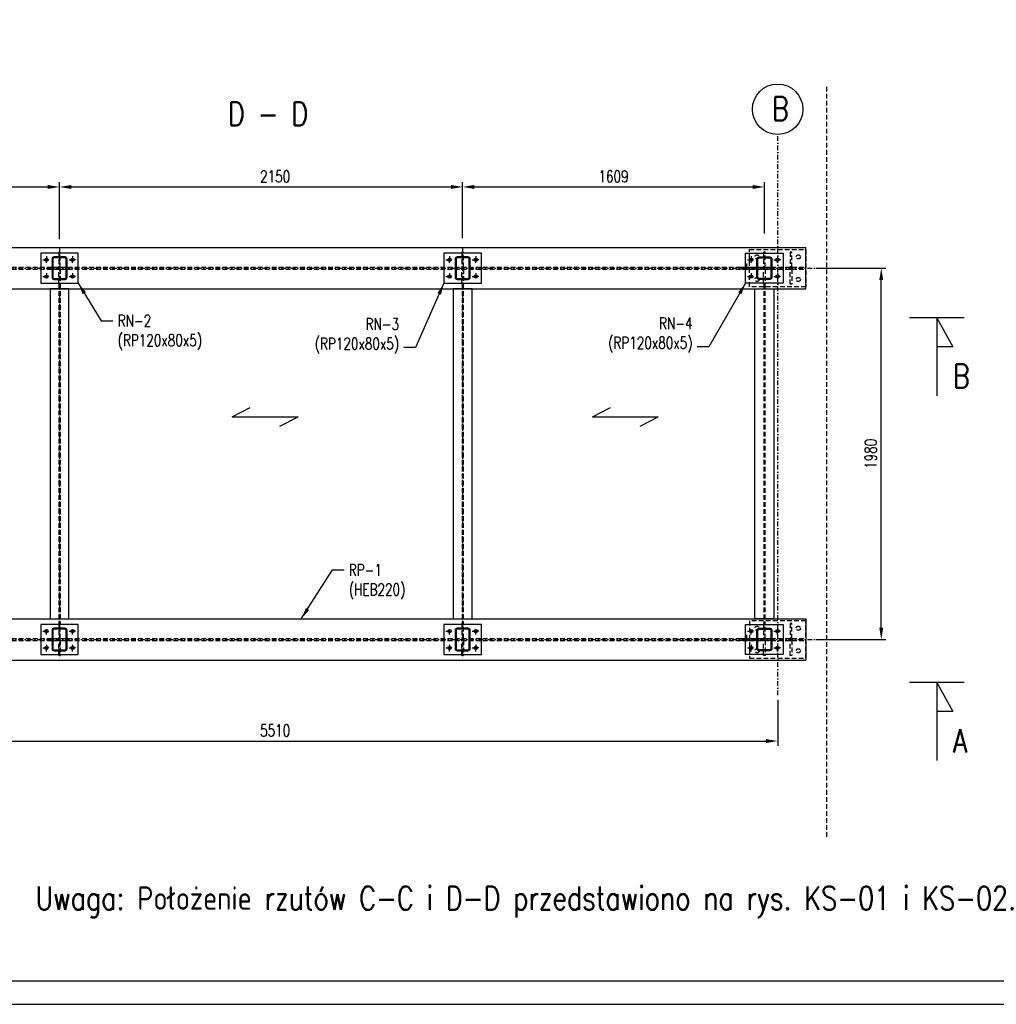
# Model space of a CAD drawing. Header units: centimetres. Extents: x 686402 to 1830517, y -1283654 to -666360.
# Tile 31 of 35: x 1788971 to 1794179, y -1033108 to -1027858. Entities that reach past the tile are written whole.
import ezdxf

# ---------------------------------------------------------------- set-up
doc = ezdxf.new("R2010")
doc.units = ezdxf.units.CM
doc.header["$LTSCALE"] = 50
doc.header["$MEASUREMENT"] = 0
doc.linetypes.add('DASHDOT', pattern=[1, 0.5, -0.25, 0, -0.25])
doc.linetypes.add('DASHED', pattern=[0.75, 0.5, -0.25])
for name, color, linetype in [('0-Ramki', 2, 'Continuous'), ('k_stal_niewid', 4, 'DASHED'), ('k_stal_osie', 1, 'DASHDOT'), ('k_stal_otwory', 1, 'DASHDOT'), ('k_stal_przekroj', 3, 'Continuous'), ('k_stal_widok', 7, 'Continuous'), ('k_stal_wymiary', 3, 'Continuous')]:
    doc.layers.add(name, color=color, linetype=linetype)
doc.styles.add('MSE-200', font='romans.shx', dxfattribs={"width": 0.8, "height": 40})
doc.styles.add('TXT3', font='romans.shx', dxfattribs={"width": 0.75})
doc.dimstyles.new('Skala_1_25', dxfattribs={"dimscale": 25, "dimtxt": 2.5, "dimasz": 2.5, "dimexe": 1, "dimexo": 1, "dimgap": 1, "dimtad": 1, "dimdec": 0, "dimzin": 0, "dimdsep": 46, "dimtxsty": 'TXT3', "dimcen": 2.5, "dimadec": 0, "dimazin": 0, "dimtfac": 1, "dimtdec": 0, "dimtmove": 0, "dimatfit": 3, "dimfxl": 0, "dimtolj": 1, "dimtzin": 0, "dimarcsym": 0})

# ---------------------------------------------------------------- blocks, each defined once
blk = doc.blocks.new('*D1225')
at = {"layer": 'Defpoints', "color": 0}
for p in [(1793193.2, -1029183.1), (1793565.5, -1029183.1), (1793193.2, -1031163.1)]:
    blk.add_point(p, dxfattribs=at)
at = {"layer": 'k_stal_wymiary', "color": 0, "lineweight": -2}
for p, q in [((1793218.2, -1029183.1), (1793590.5, -1029183.1)), ((1793565.5, -1031100.6), (1793565.5, -1029245.6)), ((1793218.2, -1031163.1), (1793590.5, -1031163.1))]:
    blk.add_line(p, q, dxfattribs=at)
at = {"layer": 'k_stal_wymiary', "color": 0}
for points in [[(1793555.1, -1029245.6), (1793575.9, -1029245.6), (1793565.5, -1029183.1)], [(1793555.1, -1031100.6), (1793575.9, -1031100.6), (1793565.5, -1031163.1)]]:
    blk.add_solid(points, dxfattribs=at)
at = {"layer": 'k_stal_wymiary', "color": 0, "insert": (1793509.3, -1030173.1), "char_height": 62.5, "attachment_point": 5, "rotation": 90, "style": 'TXT3'}
blk.add_mtext('\\A1;1980', dxfattribs=at)
blk = doc.blocks.new('*D1226')
at = {"layer": 'Defpoints', "color": 0}
for p in [(1787503.2, -1031466.3), (1793013.2, -1031459.9), (1793013.2, -1031704.5)]:
    blk.add_point(p, dxfattribs=at)
at = {"layer": 'k_stal_wymiary', "color": 0, "lineweight": -2}
for p, q in [((1787503.2, -1031491.3), (1787503.2, -1031729.5)), ((1793013.2, -1031484.9), (1793013.2, -1031729.5)), ((1787565.7, -1031704.5), (1792950.7, -1031704.5))]:
    blk.add_line(p, q, dxfattribs=at)
at = {"layer": 'k_stal_wymiary', "color": 0}
for points in [[(1787565.7, -1031694.1), (1787565.7, -1031714.9), (1787503.2, -1031704.5)], [(1792950.7, -1031694.1), (1792950.7, -1031714.9), (1793013.2, -1031704.5)]]:
    blk.add_solid(points, dxfattribs=at)
at = {"layer": 'k_stal_wymiary', "color": 0, "insert": (1790333.2, -1031648.3), "char_height": 62.5, "attachment_point": 5, "style": 'TXT3'}
blk.add_mtext('\\A1;5510', dxfattribs=at)
blk = doc.blocks.new('*D1227')
at = {"layer": 'Defpoints', "color": 0}
for p in [(1791333.2, -1028750.1), (1791333.2, -1029048.3), (1789183.2, -1029053.1)]:
    blk.add_point(p, dxfattribs=at)
at = {"layer": 'k_stal_wymiary', "color": 0, "lineweight": -2}
for p, q in [((1789183.2, -1029028.1), (1789183.2, -1028725.1)), ((1791333.2, -1029023.3), (1791333.2, -1028725.1)), ((1789245.7, -1028750.1), (1791270.7, -1028750.1))]:
    blk.add_line(p, q, dxfattribs=at)
at = {"layer": 'k_stal_wymiary', "color": 0}
for points in [[(1789245.7, -1028739.7), (1789245.7, -1028760.6), (1789183.2, -1028750.1)], [(1791270.7, -1028739.7), (1791270.7, -1028760.6), (1791333.2, -1028750.1)]]:
    blk.add_solid(points, dxfattribs=at)
at = {"layer": 'k_stal_wymiary', "color": 0, "insert": (1790333.2, -1028693.9), "char_height": 62.5, "attachment_point": 5, "style": 'TXT3'}
blk.add_mtext('\\A1;2150', dxfattribs=at)
blk = doc.blocks.new('*D1250')
at = {"layer": 'Defpoints', "color": 0}
for p in [(1789183.2, -1028750.1), (1787574.2, -1029043.3), (1789183.2, -1029028.1)]:
    blk.add_point(p, dxfattribs=at)
at = {"layer": 'k_stal_wymiary', "color": 0, "lineweight": -2}
for p, q in [((1787574.2, -1029018.3), (1787574.2, -1028725.1)), ((1789183.2, -1029003.1), (1789183.2, -1028725.1)), ((1787636.7, -1028750.1), (1789120.7, -1028750.1))]:
    blk.add_line(p, q, dxfattribs=at)
at = {"layer": 'k_stal_wymiary', "color": 0}
for points in [[(1787636.7, -1028739.7), (1787636.7, -1028760.6), (1787574.2, -1028750.1)], [(1789120.7, -1028739.7), (1789120.7, -1028760.6), (1789183.2, -1028750.1)]]:
    blk.add_solid(points, dxfattribs=at)
at = {"layer": 'k_stal_wymiary', "color": 0, "insert": (1788378.7, -1028693.9), "char_height": 62.5, "attachment_point": 5, "style": 'TXT3'}
blk.add_mtext('\\A1;1609', dxfattribs=at)
blk = doc.blocks.new('*D1251')
at = {"layer": 'Defpoints', "color": 0}
for p in [(1792942.2, -1028750.1), (1791333.2, -1029023.3), (1792942.2, -1029023.3)]:
    blk.add_point(p, dxfattribs=at)
at = {"layer": 'k_stal_wymiary', "color": 0, "lineweight": -2}
for p, q in [((1791333.2, -1028998.3), (1791333.2, -1028725.1)), ((1792942.2, -1028998.3), (1792942.2, -1028725.1)), ((1791395.7, -1028750.1), (1792879.7, -1028750.1))]:
    blk.add_line(p, q, dxfattribs=at)
at = {"layer": 'k_stal_wymiary', "color": 0}
for points in [[(1791395.7, -1028739.7), (1791395.7, -1028760.6), (1791333.2, -1028750.1)], [(1792879.7, -1028739.7), (1792879.7, -1028760.6), (1792942.2, -1028750.1)]]:
    blk.add_solid(points, dxfattribs=at)
at = {"layer": 'k_stal_wymiary', "color": 0, "insert": (1792137.7, -1028693.9), "char_height": 62.5, "attachment_point": 5, "style": 'TXT3'}
blk.add_mtext('\\A1;1609', dxfattribs=at)

msp = doc.modelspace()

# ---------------------------------------------------------------- hatches: boundary and pattern name
at = {"layer": 'k_stal_przekroj'}
h = msp.add_hatch(dxfattribs=at)
h.set_pattern_fill('ANSI31', color=256, scale=25, style=0)
h.set_pattern_definition([(45, (35485.7193, 32006.4287), (-2.209708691, 2.209708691), [])])
h.paths.add_polyline_path([(1789213.2, -1029123.1), (1789183.2, -1029123.1), (1789183.2, -1029128.1), (1789213.2, -1029128.1, -0.414214), (1789218.2, -1029133.1), (1789218.2, -1029177.1), (1789223.2, -1029177.1), (1789223.2, -1029133.1, 0.414214)])
h.paths.add_polyline_path([(1789183.2, -1029123.1), (1789153.2, -1029123.1, 0.414214), (1789143.2, -1029133.1), (1789143.2, -1029177.1), (1789148.2, -1029177.1), (1789148.2, -1029133.1, -0.414214), (1789153.2, -1029128.1), (1789183.2, -1029128.1)])
h.paths.add_polyline_path([(1789148.2, -1029177.1), (1789143.2, -1029177.1), (1789143.2, -1029183.1), (1789148.2, -1029183.1)])
h.paths.add_polyline_path([(1789148.2, -1029183.1), (1789143.2, -1029183.1), (1789143.2, -1029189.1), (1789148.2, -1029189.1)])
h.paths.add_polyline_path([(1789148.2, -1029189.1), (1789143.2, -1029189.1), (1789143.2, -1029233.1, 0.414214), (1789153.2, -1029243.1), (1789183.2, -1029243.1), (1789183.2, -1029238.1), (1789153.2, -1029238.1, -0.414214), (1789148.2, -1029233.1)])
h.paths.add_polyline_path([(1789223.2, -1029233.1), (1789223.2, -1029189.1), (1789218.2, -1029189.1), (1789218.2, -1029233.1, -0.414214), (1789213.2, -1029238.1), (1789183.2, -1029238.1), (1789183.2, -1029243.1), (1789213.2, -1029243.1, 0.414214)])
h.paths.add_polyline_path([(1789223.2, -1029183.1), (1789218.2, -1029183.1), (1789218.2, -1029189.1), (1789223.2, -1029189.1)])
h.paths.add_polyline_path([(1789223.2, -1029177.1), (1789218.2, -1029177.1), (1789218.2, -1029183.1), (1789223.2, -1029183.1)])
h = msp.add_hatch(dxfattribs=at)
h.set_pattern_fill('ANSI31', color=256, scale=25, style=0)
h.set_pattern_definition([(45, (37635.7193, 32006.4287), (-2.209708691, 2.209708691), [])])
h.paths.add_polyline_path([(1791363.2, -1029123.1), (1791333.2, -1029123.1), (1791333.2, -1029128.1), (1791363.2, -1029128.1, -0.414214), (1791368.2, -1029133.1), (1791368.2, -1029177.1), (1791373.2, -1029177.1), (1791373.2, -1029133.1, 0.414214)])
h.paths.add_polyline_path([(1791333.2, -1029123.1), (1791303.2, -1029123.1, 0.414214), (1791293.2, -1029133.1), (1791293.2, -1029177.1), (1791298.2, -1029177.1), (1791298.2, -1029133.1, -0.414214), (1791303.2, -1029128.1), (1791333.2, -1029128.1)])
h.paths.add_polyline_path([(1791298.2, -1029177.1), (1791293.2, -1029177.1), (1791293.2, -1029183.1), (1791298.2, -1029183.1)])
h.paths.add_polyline_path([(1791298.2, -1029183.1), (1791293.2, -1029183.1), (1791293.2, -1029189.1), (1791298.2, -1029189.1)])
h.paths.add_polyline_path([(1791298.2, -1029189.1), (1791293.2, -1029189.1), (1791293.2, -1029233.1, 0.414214), (1791303.2, -1029243.1), (1791333.2, -1029243.1), (1791333.2, -1029238.1), (1791303.2, -1029238.1, -0.414214), (1791298.2, -1029233.1)])
h.paths.add_polyline_path([(1791373.2, -1029233.1), (1791373.2, -1029189.1), (1791368.2, -1029189.1), (1791368.2, -1029233.1, -0.414214), (1791363.2, -1029238.1), (1791333.2, -1029238.1), (1791333.2, -1029243.1), (1791363.2, -1029243.1, 0.414214)])
h.paths.add_polyline_path([(1791373.2, -1029183.1), (1791368.2, -1029183.1), (1791368.2, -1029189.1), (1791373.2, -1029189.1)])
h.paths.add_polyline_path([(1791373.2, -1029177.1), (1791368.2, -1029177.1), (1791368.2, -1029183.1), (1791373.2, -1029183.1)])
h = msp.add_hatch(dxfattribs=at)
h.set_pattern_fill('ANSI31', color=256, scale=25, style=0)
h.set_pattern_definition([(135, (3546639.7193, 32006.4287), (2.209708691, 2.209708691), [])])
h.paths.add_polyline_path([(1792912.2, -1029123.1), (1792942.2, -1029123.1), (1792942.2, -1029128.1), (1792912.2, -1029128.1, 0.414214), (1792907.2, -1029133.1), (1792907.2, -1029177.1), (1792902.2, -1029177.1), (1792902.2, -1029133.1, -0.414214)])
h.paths.add_polyline_path([(1792942.2, -1029123.1), (1792972.2, -1029123.1, -0.414214), (1792982.2, -1029133.1), (1792982.2, -1029177.1), (1792977.2, -1029177.1), (1792977.2, -1029133.1, 0.414214), (1792972.2, -1029128.1), (1792942.2, -1029128.1)])
h.paths.add_polyline_path([(1792977.2, -1029177.1), (1792982.2, -1029177.1), (1792982.2, -1029183.1), (1792977.2, -1029183.1)])
h.paths.add_polyline_path([(1792977.2, -1029183.1), (1792982.2, -1029183.1), (1792982.2, -1029189.1), (1792977.2, -1029189.1)])
h.paths.add_polyline_path([(1792977.2, -1029189.1), (1792982.2, -1029189.1), (1792982.2, -1029233.1, -0.414214), (1792972.2, -1029243.1), (1792942.2, -1029243.1), (1792942.2, -1029238.1), (1792972.2, -1029238.1, 0.414214), (1792977.2, -1029233.1)])
h.paths.add_polyline_path([(1792902.2, -1029233.1), (1792902.2, -1029189.1), (1792907.2, -1029189.1), (1792907.2, -1029233.1, 0.414214), (1792912.2, -1029238.1), (1792942.2, -1029238.1), (1792942.2, -1029243.1), (1792912.2, -1029243.1, -0.414214)])
h.paths.add_polyline_path([(1792902.2, -1029183.1), (1792907.2, -1029183.1), (1792907.2, -1029189.1), (1792902.2, -1029189.1)])
h.paths.add_polyline_path([(1792902.2, -1029177.1), (1792907.2, -1029177.1), (1792907.2, -1029183.1), (1792902.2, -1029183.1)])
h = msp.add_hatch(dxfattribs=at)
h.set_pattern_fill('ANSI31', color=256, scale=25, style=0)
h.set_pattern_definition([(45, (35485.7193, 30026.4287), (-2.209708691, 2.209708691), [])])
h.paths.add_polyline_path([(1789213.2, -1031103.1), (1789183.2, -1031103.1), (1789183.2, -1031108.1), (1789213.2, -1031108.1, -0.414214), (1789218.2, -1031113.1), (1789218.2, -1031157.1), (1789223.2, -1031157.1), (1789223.2, -1031113.1, 0.414214)])
h.paths.add_polyline_path([(1789183.2, -1031103.1), (1789153.2, -1031103.1, 0.414214), (1789143.2, -1031113.1), (1789143.2, -1031157.1), (1789148.2, -1031157.1), (1789148.2, -1031113.1, -0.414214), (1789153.2, -1031108.1), (1789183.2, -1031108.1)])
h.paths.add_polyline_path([(1789148.2, -1031157.1), (1789143.2, -1031157.1), (1789143.2, -1031163.1), (1789148.2, -1031163.1)])
h.paths.add_polyline_path([(1789148.2, -1031163.1), (1789143.2, -1031163.1), (1789143.2, -1031169.1), (1789148.2, -1031169.1)])
h.paths.add_polyline_path([(1789148.2, -1031169.1), (1789143.2, -1031169.1), (1789143.2, -1031213.1, 0.414214), (1789153.2, -1031223.1), (1789183.2, -1031223.1), (1789183.2, -1031218.1), (1789153.2, -1031218.1, -0.414214), (1789148.2, -1031213.1)])
h.paths.add_polyline_path([(1789223.2, -1031213.1), (1789223.2, -1031169.1), (1789218.2, -1031169.1), (1789218.2, -1031213.1, -0.414214), (1789213.2, -1031218.1), (1789183.2, -1031218.1), (1789183.2, -1031223.1), (1789213.2, -1031223.1, 0.414214)])
h.paths.add_polyline_path([(1789223.2, -1031163.1), (1789218.2, -1031163.1), (1789218.2, -1031169.1), (1789223.2, -1031169.1)])
h.paths.add_polyline_path([(1789223.2, -1031157.1), (1789218.2, -1031157.1), (1789218.2, -1031163.1), (1789223.2, -1031163.1)])
h = msp.add_hatch(dxfattribs=at)
h.set_pattern_fill('ANSI31', color=256, scale=25, style=0)
h.set_pattern_definition([(45, (37635.7193, 30026.4287), (-2.209708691, 2.209708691), [])])
h.paths.add_polyline_path([(1791363.2, -1031103.1), (1791333.2, -1031103.1), (1791333.2, -1031108.1), (1791363.2, -1031108.1, -0.414214), (1791368.2, -1031113.1), (1791368.2, -1031157.1), (1791373.2, -1031157.1), (1791373.2, -1031113.1, 0.414214)])
h.paths.add_polyline_path([(1791333.2, -1031103.1), (1791303.2, -1031103.1, 0.414214), (1791293.2, -1031113.1), (1791293.2, -1031157.1), (1791298.2, -1031157.1), (1791298.2, -1031113.1, -0.414214), (1791303.2, -1031108.1), (1791333.2, -1031108.1)])
h.paths.add_polyline_path([(1791298.2, -1031157.1), (1791293.2, -1031157.1), (1791293.2, -1031163.1), (1791298.2, -1031163.1)])
h.paths.add_polyline_path([(1791298.2, -1031163.1), (1791293.2, -1031163.1), (1791293.2, -1031169.1), (1791298.2, -1031169.1)])
h.paths.add_polyline_path([(1791298.2, -1031169.1), (1791293.2, -1031169.1), (1791293.2, -1031213.1, 0.414214), (1791303.2, -1031223.1), (1791333.2, -1031223.1), (1791333.2, -1031218.1), (1791303.2, -1031218.1, -0.414214), (1791298.2, -1031213.1)])
h.paths.add_polyline_path([(1791373.2, -1031213.1), (1791373.2, -1031169.1), (1791368.2, -1031169.1), (1791368.2, -1031213.1, -0.414214), (1791363.2, -1031218.1), (1791333.2, -1031218.1), (1791333.2, -1031223.1), (1791363.2, -1031223.1, 0.414214)])
h.paths.add_polyline_path([(1791373.2, -1031163.1), (1791368.2, -1031163.1), (1791368.2, -1031169.1), (1791373.2, -1031169.1)])
h.paths.add_polyline_path([(1791373.2, -1031157.1), (1791368.2, -1031157.1), (1791368.2, -1031163.1), (1791373.2, -1031163.1)])
h = msp.add_hatch(dxfattribs=at)
h.set_pattern_fill('ANSI31', color=256, scale=25, style=0)
h.set_pattern_definition([(135, (3546639.7193, 30026.4287), (2.209708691, 2.209708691), [])])
h.paths.add_polyline_path([(1792912.2, -1031103.1), (1792942.2, -1031103.1), (1792942.2, -1031108.1), (1792912.2, -1031108.1, 0.414214), (1792907.2, -1031113.1), (1792907.2, -1031157.1), (1792902.2, -1031157.1), (1792902.2, -1031113.1, -0.414214)])
h.paths.add_polyline_path([(1792942.2, -1031103.1), (1792972.2, -1031103.1, -0.414214), (1792982.2, -1031113.1), (1792982.2, -1031157.1), (1792977.2, -1031157.1), (1792977.2, -1031113.1, 0.414214), (1792972.2, -1031108.1), (1792942.2, -1031108.1)])
h.paths.add_polyline_path([(1792977.2, -1031157.1), (1792982.2, -1031157.1), (1792982.2, -1031163.1), (1792977.2, -1031163.1)])
h.paths.add_polyline_path([(1792977.2, -1031163.1), (1792982.2, -1031163.1), (1792982.2, -1031169.1), (1792977.2, -1031169.1)])
h.paths.add_polyline_path([(1792977.2, -1031169.1), (1792982.2, -1031169.1), (1792982.2, -1031213.1, -0.414214), (1792972.2, -1031223.1), (1792942.2, -1031223.1), (1792942.2, -1031218.1), (1792972.2, -1031218.1, 0.414214), (1792977.2, -1031213.1)])
h.paths.add_polyline_path([(1792902.2, -1031213.1), (1792902.2, -1031169.1), (1792907.2, -1031169.1), (1792907.2, -1031213.1, 0.414214), (1792912.2, -1031218.1), (1792942.2, -1031218.1), (1792942.2, -1031223.1), (1792912.2, -1031223.1, -0.414214)])
h.paths.add_polyline_path([(1792902.2, -1031163.1), (1792907.2, -1031163.1), (1792907.2, -1031169.1), (1792902.2, -1031169.1)])
h.paths.add_polyline_path([(1792902.2, -1031157.1), (1792907.2, -1031157.1), (1792907.2, -1031163.1), (1792902.2, -1031163.1)])

# ---------------------------------------------------------------- linework, layer by layer
at = {"layer": '0-Ramki', "color": 1}
msp.add_line((1785051.6, -1032983.2), (1796100.6, -1032983.2), dxfattribs=at)
at = {"layer": 'k_stal_niewid'}
for p, q in [((1793273.2, -1028215.5), (1793273.2, -1032226.7)), ((1787353.2, -1029178.3), (1793163.2, -1029178.3)), ((1787353.2, -1029187.8), (1793163.2, -1029187.8)), ((1792836.2, -1029177.1), (1792836.2, -1029189.1)), ((1792842.2, -1029177.1), (1792842.2, -1029189.1)), ((1792858.2, -1029177.1), (1792858.2, -1029189.1)), ((1792907.2, -1029177.1), (1792902.2, -1029177.1)), ((1792907.2, -1029189.1), (1792902.2, -1029189.1)), ((1792982.2, -1029177.1), (1792977.2, -1029177.1)), ((1792982.2, -1029189.1), (1792977.2, -1029189.1)), ((1789180.2, -1029267.8), (1789180.2, -1031078.3)), ((1789186.2, -1029267.8), (1789186.2, -1031078.3)), ((1791330.2, -1029267.8), (1791330.2, -1031078.3)), ((1791336.2, -1029267.8), (1791336.2, -1031078.3)), ((1792939.2, -1029267.8), (1792939.2, -1031078.3)), ((1792945.2, -1029267.8), (1792945.2, -1031078.3)), ((1787353.2, -1031158.3), (1793163.2, -1031158.3)), ((1787353.2, -1031167.8), (1793163.2, -1031167.8)), ((1792836.2, -1031157.1), (1792836.2, -1031169.1)), ((1792842.2, -1031157.1), (1792842.2, -1031169.1)), ((1792858.2, -1031157.1), (1792858.2, -1031169.1)), ((1792907.2, -1031157.1), (1792902.2, -1031157.1)), ((1792907.2, -1031169.1), (1792902.2, -1031169.1)), ((1792982.2, -1031157.1), (1792977.2, -1031157.1)), ((1792982.2, -1031169.1), (1792977.2, -1031169.1))]:
    msp.add_line(p, q, dxfattribs=at)
for points in [[(1789179.2, -1029178.3), (1789187.2, -1029178.3), (1789187.2, -1029098.3), (1789179.2, -1029098.3)], [(1791329.2, -1029178.3), (1791337.2, -1029178.3), (1791337.2, -1029098.3), (1791329.2, -1029098.3)], [(1793163.2, -1029283.1), (1792863.2, -1029283.1), (1792863.2, -1029083.1), (1793163.2, -1029083.1)], [(1792938.2, -1029178.3), (1792946.2, -1029178.3), (1792946.2, -1029098.3), (1792938.2, -1029098.3)], [(1793080.2, -1029178.3), (1793088.2, -1029178.3), (1793088.2, -1029098.3), (1793080.2, -1029098.3)], [(1789179.2, -1029187.8), (1789187.2, -1029187.8), (1789187.2, -1029267.8), (1789179.2, -1029267.8)], [(1791329.2, -1029187.8), (1791337.2, -1029187.8), (1791337.2, -1029267.8), (1791329.2, -1029267.8)], [(1792938.2, -1029187.8), (1792946.2, -1029187.8), (1792946.2, -1029267.8), (1792938.2, -1029267.8)], [(1793080.2, -1029187.8), (1793088.2, -1029187.8), (1793088.2, -1029267.8), (1793080.2, -1029267.8)], [(1789179.2, -1031158.3), (1789187.2, -1031158.3), (1789187.2, -1031078.3), (1789179.2, -1031078.3)], [(1791329.2, -1031158.3), (1791337.2, -1031158.3), (1791337.2, -1031078.3), (1791329.2, -1031078.3)], [(1793163.2, -1031063.1), (1792863.2, -1031063.1), (1792863.2, -1031263.1), (1793163.2, -1031263.1)], [(1792938.2, -1031158.3), (1792946.2, -1031158.3), (1792946.2, -1031078.3), (1792938.2, -1031078.3)], [(1793080.2, -1031158.3), (1793088.2, -1031158.3), (1793088.2, -1031078.3), (1793080.2, -1031078.3)], [(1789179.2, -1031167.8), (1789187.2, -1031167.8), (1789187.2, -1031247.8), (1789179.2, -1031247.8)], [(1791329.2, -1031167.8), (1791337.2, -1031167.8), (1791337.2, -1031247.8), (1791329.2, -1031247.8)], [(1792938.2, -1031167.8), (1792946.2, -1031167.8), (1792946.2, -1031247.8), (1792938.2, -1031247.8)], [(1793080.2, -1031167.8), (1793088.2, -1031167.8), (1793088.2, -1031247.8), (1793080.2, -1031247.8)]]:
    msp.add_lwpolyline(points, close=True, dxfattribs=at)
for centre in [(1792903.2, -1029123.1), (1793123.2, -1029123.1), (1792903.2, -1029243.1), (1793123.2, -1029243.1), (1792903.2, -1031103.1), (1793123.2, -1031103.1), (1792903.2, -1031223.1), (1793123.2, -1031223.1)]:
    msp.add_circle(centre, 11, dxfattribs=at)
at = {"layer": 'k_stal_osie'}
for p, q in [((1793013.2, -1031459.9), (1793013.2, -1028470.3)), ((1789183.2, -1029073.1), (1789183.2, -1031273.1)), ((1791333.2, -1029073.1), (1791333.2, -1031273.1)), ((1786809, -1029183.1), (1793343.2, -1029183.1)), ((1786808.9, -1031163.1), (1793343.2, -1031163.1))]:
    msp.add_line(p, q, dxfattribs=at)
at = {"layer": 'k_stal_otwory'}
for p, q in [((1789094, -1029138.1), (1789132.4, -1029138.1)), ((1789097.1, -1029138.1), (1789129.3, -1029138.1)), ((1789113.2, -1029118.9), (1789113.2, -1029157.3)), ((1789113.2, -1029154.2), (1789113.2, -1029121.9)), ((1789234, -1029138.1), (1789272.4, -1029138.1)), ((1789269.3, -1029138.1), (1789237.1, -1029138.1)), ((1789253.2, -1029118.9), (1789253.2, -1029157.3)), ((1789253.2, -1029154.2), (1789253.2, -1029121.9)), ((1791244, -1029138.1), (1791282.4, -1029138.1)), ((1791247.1, -1029138.1), (1791279.3, -1029138.1)), ((1791263.2, -1029118.9), (1791263.2, -1029157.3)), ((1791263.2, -1029154.2), (1791263.2, -1029121.9)), ((1791384, -1029138.1), (1791422.4, -1029138.1)), ((1791419.3, -1029138.1), (1791387.1, -1029138.1)), ((1791403.2, -1029118.9), (1791403.2, -1029157.3)), ((1791403.2, -1029154.2), (1791403.2, -1029121.9)), ((1792853, -1029138.1), (1792891.4, -1029138.1)), ((1792856.1, -1029138.1), (1792888.3, -1029138.1)), ((1792872.2, -1029118.9), (1792872.2, -1029157.3)), ((1792872.2, -1029154.2), (1792872.2, -1029121.9)), ((1792993, -1029138.1), (1793031.4, -1029138.1)), ((1793028.3, -1029138.1), (1792996.1, -1029138.1)), ((1793012.2, -1029118.9), (1793012.2, -1029157.3)), ((1793012.2, -1029154.2), (1793012.2, -1029121.9)), ((1789113.2, -1029208.9), (1789113.2, -1029247.3)), ((1789253.2, -1029208.9), (1789253.2, -1029247.3)), ((1791263.2, -1029208.9), (1791263.2, -1029247.3)), ((1791403.2, -1029208.9), (1791403.2, -1029247.3)), ((1792847.2, -1029158.1), (1792847.2, -1029208.1)), ((1792872.2, -1029208.9), (1792872.2, -1029247.3)), ((1793012.2, -1029208.9), (1793012.2, -1029247.3)), ((1789094, -1029228.1), (1789132.4, -1029228.1)), ((1789097.1, -1029228.1), (1789129.3, -1029228.1)), ((1789113.2, -1029211.9), (1789113.2, -1029244.2)), ((1789234, -1029228.1), (1789272.4, -1029228.1)), ((1789269.3, -1029228.1), (1789237.1, -1029228.1)), ((1789253.2, -1029211.9), (1789253.2, -1029244.2)), ((1791244, -1029228.1), (1791282.4, -1029228.1)), ((1791247.1, -1029228.1), (1791279.3, -1029228.1)), ((1791263.2, -1029211.9), (1791263.2, -1029244.2)), ((1791384, -1029228.1), (1791422.4, -1029228.1)), ((1791419.3, -1029228.1), (1791387.1, -1029228.1)), ((1791403.2, -1029211.9), (1791403.2, -1029244.2)), ((1792853, -1029228.1), (1792891.4, -1029228.1)), ((1792856.1, -1029228.1), (1792888.3, -1029228.1)), ((1792872.2, -1029211.9), (1792872.2, -1029244.2)), ((1792993, -1029228.1), (1793031.4, -1029228.1)), ((1793028.3, -1029228.1), (1792996.1, -1029228.1)), ((1793012.2, -1029211.9), (1793012.2, -1029244.2)), ((1789113.2, -1031137.3), (1789113.2, -1031098.9)), ((1789253.2, -1031137.3), (1789253.2, -1031098.9)), ((1791263.2, -1031137.3), (1791263.2, -1031098.9)), ((1791403.2, -1031137.3), (1791403.2, -1031098.9)), ((1792872.2, -1031137.3), (1792872.2, -1031098.9)), ((1793012.2, -1031137.3), (1793012.2, -1031098.9)), ((1789094, -1031118.1), (1789132.4, -1031118.1)), ((1789097.1, -1031118.1), (1789129.3, -1031118.1)), ((1789113.2, -1031134.2), (1789113.2, -1031101.9)), ((1789234, -1031118.1), (1789272.4, -1031118.1)), ((1789269.3, -1031118.1), (1789237.1, -1031118.1)), ((1789253.2, -1031134.2), (1789253.2, -1031101.9)), ((1791244, -1031118.1), (1791282.4, -1031118.1)), ((1791247.1, -1031118.1), (1791279.3, -1031118.1)), ((1791263.2, -1031134.2), (1791263.2, -1031101.9)), ((1791384, -1031118.1), (1791422.4, -1031118.1)), ((1791419.3, -1031118.1), (1791387.1, -1031118.1)), ((1791403.2, -1031134.2), (1791403.2, -1031101.9)), ((1792847.2, -1031138.1), (1792847.2, -1031188.1)), ((1792853, -1031118.1), (1792891.4, -1031118.1)), ((1792856.1, -1031118.1), (1792888.3, -1031118.1)), ((1792872.2, -1031134.2), (1792872.2, -1031101.9)), ((1792993, -1031118.1), (1793031.4, -1031118.1)), ((1793028.3, -1031118.1), (1792996.1, -1031118.1)), ((1793012.2, -1031134.2), (1793012.2, -1031101.9)), ((1789113.2, -1031227.3), (1789113.2, -1031188.9)), ((1789113.2, -1031191.9), (1789113.2, -1031224.2)), ((1789253.2, -1031227.3), (1789253.2, -1031188.9)), ((1789253.2, -1031191.9), (1789253.2, -1031224.2)), ((1791263.2, -1031227.3), (1791263.2, -1031188.9)), ((1791263.2, -1031191.9), (1791263.2, -1031224.2)), ((1791403.2, -1031227.3), (1791403.2, -1031188.9)), ((1791403.2, -1031191.9), (1791403.2, -1031224.2)), ((1792872.2, -1031227.3), (1792872.2, -1031188.9)), ((1792872.2, -1031191.9), (1792872.2, -1031224.2)), ((1793012.2, -1031227.3), (1793012.2, -1031188.9)), ((1793012.2, -1031191.9), (1793012.2, -1031224.2)), ((1789094, -1031208.1), (1789132.4, -1031208.1)), ((1789097.1, -1031208.1), (1789129.3, -1031208.1)), ((1789234, -1031208.1), (1789272.4, -1031208.1)), ((1789269.3, -1031208.1), (1789237.1, -1031208.1)), ((1791244, -1031208.1), (1791282.4, -1031208.1)), ((1791247.1, -1031208.1), (1791279.3, -1031208.1)), ((1791384, -1031208.1), (1791422.4, -1031208.1)), ((1791419.3, -1031208.1), (1791387.1, -1031208.1)), ((1792853, -1031208.1), (1792891.4, -1031208.1)), ((1792856.1, -1031208.1), (1792888.3, -1031208.1)), ((1792993, -1031208.1), (1793031.4, -1031208.1)), ((1793028.3, -1031208.1), (1792996.1, -1031208.1))]:
    msp.add_line(p, q, dxfattribs=at)
at = {"layer": 'k_stal_widok'}
for p, q in [((1787353.2, -1029073.1), (1793163.2, -1029073.1)), ((1793163.2, -1029293.1), (1793163.2, -1029073.1)), ((1792832.2, -1029177.1), (1792832.2, -1029189.1)), ((1787353.2, -1029293.1), (1793163.2, -1029293.1)), ((1787353.2, -1031053.1), (1793163.2, -1031053.1)), ((1793163.2, -1031053.1), (1793163.2, -1031273.1)), ((1792832.2, -1031157.1), (1792832.2, -1031169.1)), ((1787353.2, -1031273.1), (1793163.2, -1031273.1))]:
    msp.add_line(p, q, dxfattribs=at)
for points in [[(1784426.6, -1033108.2), (1799276.6, -1033108.2), (1799276.6, -1022608.2), (1784426.6, -1022608.2)], [(1789133.2, -1031053.1), (1789233.2, -1031053.1), (1789233.2, -1029293.1), (1789133.2, -1029293.1)], [(1791283.2, -1031053.1), (1791383.2, -1031053.1), (1791383.2, -1029293.1), (1791283.2, -1029293.1)], [(1792992.2, -1031053.1), (1792892.2, -1031053.1), (1792892.2, -1029293.1), (1792992.2, -1029293.1)]]:
    msp.add_lwpolyline(points, close=True, dxfattribs=at)
for points in [[(1789283.2, -1029177.1), (1789283.2, -1029103.1), (1789083.2, -1029103.1), (1789083.2, -1029263.1), (1789283.2, -1029263.1), (1789283.2, -1029177.1)], [(1791433.2, -1029177.1), (1791433.2, -1029103.1), (1791233.2, -1029103.1), (1791233.2, -1029263.1), (1791433.2, -1029263.1), (1791433.2, -1029177.1)], [(1792842.2, -1029177.1), (1792842.2, -1029103.1), (1793042.2, -1029103.1), (1793042.2, -1029263.1), (1792842.2, -1029263.1), (1792842.2, -1029189.1)], [(1792902.2, -1029189.1), (1792812.2, -1029189.1), (1792812.2, -1029177.1), (1792902.2, -1029177.1)], [(1792907.2, -1029177.1), (1792977.2, -1029177.1)], [(1792977.2, -1029189.1), (1792907.2, -1029189.1)], [(1792982.2, -1029177.1), (1792992.2, -1029177.1), (1792992.2, -1029189.1), (1792982.2, -1029189.1)], [(1789283.2, -1031157.1), (1789283.2, -1031083.1), (1789083.2, -1031083.1), (1789083.2, -1031243.1), (1789283.2, -1031243.1), (1789283.2, -1031157.1)], [(1791433.2, -1031157.1), (1791433.2, -1031083.1), (1791233.2, -1031083.1), (1791233.2, -1031243.1), (1791433.2, -1031243.1), (1791433.2, -1031157.1)], [(1792842.2, -1031157.1), (1792842.2, -1031083.1), (1793042.2, -1031083.1), (1793042.2, -1031243.1), (1792842.2, -1031243.1), (1792842.2, -1031169.1)], [(1792902.2, -1031169.1), (1792812.2, -1031169.1), (1792812.2, -1031157.1), (1792902.2, -1031157.1)], [(1792907.2, -1031157.1), (1792977.2, -1031157.1)], [(1792977.2, -1031169.1), (1792907.2, -1031169.1)], [(1792982.2, -1031157.1), (1792992.2, -1031157.1), (1792992.2, -1031169.1), (1792982.2, -1031169.1)]]:
    msp.add_lwpolyline(points, dxfattribs=at)
for points in [[(1789153.2, -1029243.1), (1789213.2, -1029243.1, 0.414214), (1789223.2, -1029233.1), (1789223.2, -1029133.1, 0.414214), (1789213.2, -1029123.1), (1789153.2, -1029123.1, 0.414214), (1789143.2, -1029133.1), (1789143.2, -1029233.1, 0.414214)], [(1789153.2, -1029238.1), (1789213.2, -1029238.1, 0.414214), (1789218.2, -1029233.1), (1789218.2, -1029133.1, 0.414214), (1789213.2, -1029128.1), (1789153.2, -1029128.1, 0.414214), (1789148.2, -1029133.1), (1789148.2, -1029233.1, 0.414214)], [(1791303.2, -1029243.1), (1791363.2, -1029243.1, 0.414214), (1791373.2, -1029233.1), (1791373.2, -1029133.1, 0.414214), (1791363.2, -1029123.1), (1791303.2, -1029123.1, 0.414214), (1791293.2, -1029133.1), (1791293.2, -1029233.1, 0.414214)], [(1791303.2, -1029238.1), (1791363.2, -1029238.1, 0.414214), (1791368.2, -1029233.1), (1791368.2, -1029133.1, 0.414214), (1791363.2, -1029128.1), (1791303.2, -1029128.1, 0.414214), (1791298.2, -1029133.1), (1791298.2, -1029233.1, 0.414214)], [(1792972.2, -1029243.1), (1792912.2, -1029243.1, -0.414214), (1792902.2, -1029233.1), (1792902.2, -1029133.1, -0.414214), (1792912.2, -1029123.1), (1792972.2, -1029123.1, -0.414214), (1792982.2, -1029133.1), (1792982.2, -1029233.1, -0.414214)], [(1792972.2, -1029238.1), (1792912.2, -1029238.1, -0.414214), (1792907.2, -1029233.1), (1792907.2, -1029133.1, -0.414214), (1792912.2, -1029128.1), (1792972.2, -1029128.1, -0.414214), (1792977.2, -1029133.1), (1792977.2, -1029233.1, -0.414214)], [(1789153.2, -1031223.1), (1789213.2, -1031223.1, 0.414214), (1789223.2, -1031213.1), (1789223.2, -1031113.1, 0.414214), (1789213.2, -1031103.1), (1789153.2, -1031103.1, 0.414214), (1789143.2, -1031113.1), (1789143.2, -1031213.1, 0.414214)], [(1789153.2, -1031218.1), (1789213.2, -1031218.1, 0.414214), (1789218.2, -1031213.1), (1789218.2, -1031113.1, 0.414214), (1789213.2, -1031108.1), (1789153.2, -1031108.1, 0.414214), (1789148.2, -1031113.1), (1789148.2, -1031213.1, 0.414214)], [(1791303.2, -1031223.1), (1791363.2, -1031223.1, 0.414214), (1791373.2, -1031213.1), (1791373.2, -1031113.1, 0.414214), (1791363.2, -1031103.1), (1791303.2, -1031103.1, 0.414214), (1791293.2, -1031113.1), (1791293.2, -1031213.1, 0.414214)], [(1791303.2, -1031218.1), (1791363.2, -1031218.1, 0.414214), (1791368.2, -1031213.1), (1791368.2, -1031113.1, 0.414214), (1791363.2, -1031108.1), (1791303.2, -1031108.1, 0.414214), (1791298.2, -1031113.1), (1791298.2, -1031213.1, 0.414214)], [(1792972.2, -1031223.1), (1792912.2, -1031223.1, -0.414214), (1792902.2, -1031213.1), (1792902.2, -1031113.1, -0.414214), (1792912.2, -1031103.1), (1792972.2, -1031103.1, -0.414214), (1792982.2, -1031113.1), (1792982.2, -1031213.1, -0.414214)], [(1792972.2, -1031218.1), (1792912.2, -1031218.1, -0.414214), (1792907.2, -1031213.1), (1792907.2, -1031113.1, -0.414214), (1792912.2, -1031108.1), (1792972.2, -1031108.1, -0.414214), (1792977.2, -1031113.1), (1792977.2, -1031213.1, -0.414214)]]:
    msp.add_lwpolyline(points, format="xyb", close=True, dxfattribs=at)
for centre in [(1789113.2, -1029138.1), (1789113.2, -1029138.1), (1789253.2, -1029138.1), (1789253.2, -1029138.1), (1791263.2, -1029138.1), (1791263.2, -1029138.1), (1791403.2, -1029138.1), (1791403.2, -1029138.1), (1792872.2, -1029138.1), (1792872.2, -1029138.1), (1793012.2, -1029138.1), (1793012.2, -1029138.1), (1789113.2, -1029228.1), (1789113.2, -1029228.1), (1789253.2, -1029228.1), (1789253.2, -1029228.1), (1791263.2, -1029228.1), (1791263.2, -1029228.1), (1791403.2, -1029228.1), (1791403.2, -1029228.1), (1792872.2, -1029228.1), (1792872.2, -1029228.1), (1793012.2, -1029228.1), (1793012.2, -1029228.1), (1789113.2, -1031118.1), (1789113.2, -1031118.1), (1789253.2, -1031118.1), (1789253.2, -1031118.1), (1791263.2, -1031118.1), (1791263.2, -1031118.1), (1791403.2, -1031118.1), (1791403.2, -1031118.1), (1792872.2, -1031118.1), (1792872.2, -1031118.1), (1793012.2, -1031118.1), (1793012.2, -1031118.1), (1789113.2, -1031208.1), (1789113.2, -1031208.1), (1789253.2, -1031208.1), (1789253.2, -1031208.1), (1791263.2, -1031208.1), (1791263.2, -1031208.1), (1791403.2, -1031208.1), (1791403.2, -1031208.1), (1792872.2, -1031208.1), (1792872.2, -1031208.1), (1793012.2, -1031208.1), (1793012.2, -1031208.1)]:
    msp.add_circle(centre, 9, dxfattribs=at)
at = {"layer": 'k_stal_wymiary'}
for p, q in [((1794007.8, -1029447.7), (1793715.6, -1029447.7)), ((1793861.7, -1029447.7), (1793861.7, -1029864)), ((1793861.7, -1029447.7), (1793947.6, -1029602.5)), ((1793947.6, -1029602.5), (1793861.7, -1029602.5)), ((1790104.1, -1029976.5), (1790200.6, -1029926.8)), ((1792024.9, -1029976.5), (1792121.4, -1029926.8)), ((1790104.1, -1029976.5), (1790455.5, -1029976.5)), ((1790359, -1030026.3), (1790455.5, -1029976.5)), ((1792024.9, -1029976.5), (1792376.4, -1029976.5)), ((1792279.8, -1030026.3), (1792376.4, -1029976.5)), ((1794007.8, -1031392.9), (1793715.6, -1031392.9)), ((1793861.7, -1031392.9), (1793861.7, -1031809.1)), ((1793861.7, -1031392.9), (1793947.6, -1031547.6)), ((1793947.6, -1031547.6), (1793861.7, -1031547.6))]:
    msp.add_line(p, q, dxfattribs=at)
msp.add_circle((1793013.2, -1028335.7), 134.5, dxfattribs=at)

# ---------------------------------------------------------------- texts
at = {"layer": 'k_stal_wymiary', "style": 'MSE-200', "width": 0.8}
for s, p in [('D - D', (1790081.4, -1028422.6)), ('B', (1792982.9, -1028395.4)), ('B', (1793948.2, -1029820.7)), ('A', (1793948.2, -1031765.9)), ('Uwaga: Położenie rzutów C-C i D-D przedstawiono na rys. KS-01 i KS-02.', (1789055, -1032604.3))]:
    msp.add_text(s, height=125, dxfattribs=at).set_placement(p)
at = {"layer": 'k_stal_wymiary', "char_height": 62.5, "style": 'TXT3'}
for s, insert, width, attachment_point in [('RN-{\\fRomanS|b0|i0|c238|p34;2} (RP120x80x5)', (1789493.4, -1029432.2), 410.776, 1), ('\\A1;RN-3 (RP120x80x5)', (1790994.3, -1029637.8), 60, 9), ('\\A1;RN-4 (RP120x80x5)', (1792559.1, -1029633.3), 60, 9), ('\\A1;RP-1 (HEB220)', (1790726.2, -1030761.1), 72.979, 1)]:
    msp.add_mtext(s, dxfattribs=dict(at, insert=insert, width=width, attachment_point=attachment_point))

# ---------------------------------------------------------------- dimensions: what is measured, and where the dimension line sits
at = {"layer": 'k_stal_wymiary'}
for base, p1, p2, picture, middle in [((1789183.2, -1028750.1), (1787574.2, -1029043.3), (1789183.2, -1029028.1), '*D1250', (1788378.7, -1028693.9)), ((1792942.2, -1028750.1), (1791333.2, -1029023.3), (1792942.2, -1029023.3), '*D1251', (1792137.7, -1028693.9))]:
    dim = msp.add_linear_dim(base=base, p1=p1, p2=p2, dimstyle='Skala_1_25', dxfattribs=at)
    dim.commit()
    dim.dimension.update_dxf_attribs({"geometry": picture, "text_midpoint": middle})
for base, p1, p2, picture, middle in [((1791333.2, -1028750.1), (1789183.2, -1029053.1), (1791333.2, -1029048.3), '*D1227', (1790333.2, -1028750.1)), ((1793013.2, -1031704.5), (1787503.2, -1031466.3), (1793013.2, -1031459.9), '*D1226', (1790333.2, -1031704.5))]:
    dim = msp.add_linear_dim(base=base, p1=p1, p2=p2, dimstyle='Skala_1_25', dxfattribs=at)
    dim.commit()
    dim.dimension.update_dxf_attribs({"geometry": picture, "text_midpoint": middle, "dimtype": 160})
dim = msp.add_linear_dim(base=(1793565.5, -1029183.1), p1=(1793193.2, -1031163.1), p2=(1793193.2, -1029183.1), angle=90, dimstyle='Skala_1_25', dxfattribs=at)
dim.commit()
dim.dimension.update_dxf_attribs({"geometry": '*D1225', "text_midpoint": (1793565.5, -1030173.1), "dimtype": 160})

# ---------------------------------------------------------------- leaders
at = {"layer": 'k_stal_wymiary', "annotation_type": 0, "has_hookline": 1}
for points, hookline_direction, text_width in [([(1789283.2, -1029263.1), (1789405.9, -1029463.4), (1789468.4, -1029463.4)], 0, 475.4), ([(1791233.2, -1029263.1), (1791081.8, -1029606.6), (1791019.3, -1029606.6)], 1, 475.4), ([(1792842.2, -1029263.1), (1792646.6, -1029602), (1792584.1, -1029602)], 1, 475.4), ([(1790472.5, -1031053.1), (1790638.7, -1030792.3), (1790701.2, -1030792.3)], 0, 319.2)]:
    msp.add_leader(points, dimstyle='Skala_1_25', override={"dimgap": 1, "dimtad": 0}, dxfattribs=dict(at, hookline_direction=hookline_direction, text_width=text_width))

doc.saveas('drawing.dxf')
